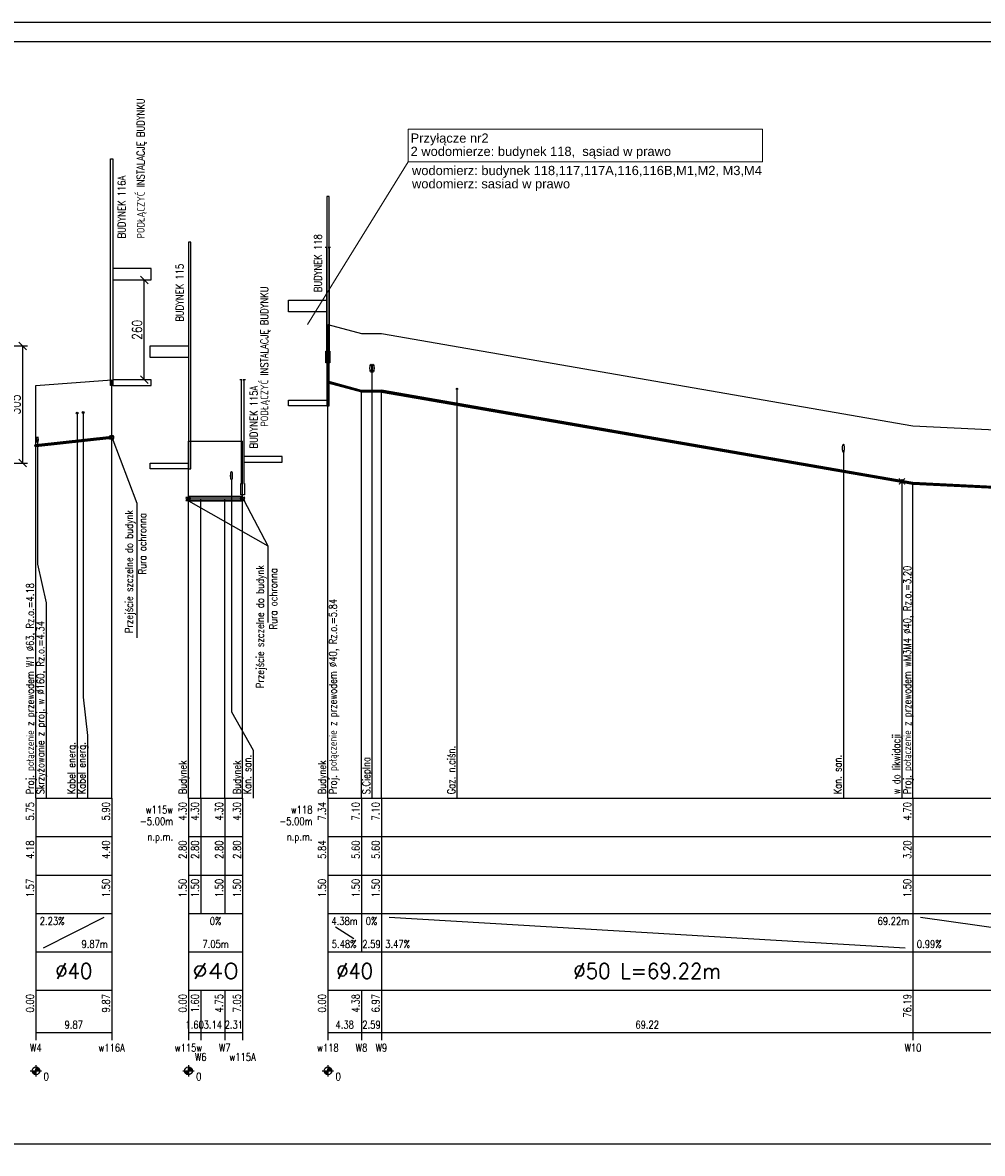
# Model space of a CAD drawing. Header units: millimetres. Extents: x -7377 to -5075, y 264 to 1193.
# Tile 7 of 23: x -6686 to -6436, y 898 to 1193. Entities that reach past the tile are written whole.
import ezdxf
from ezdxf.enums import TextEntityAlignment as Align

# ---------------------------------------------------------------- set-up
doc = ezdxf.new("R2010")
doc.units = ezdxf.units.MM
doc.header["$LTSCALE"] = 2
for name, color, linetype in [('IS ddd', 2, 'Continuous'), ('w115_Budynki', 7, 'Continuous'), ('w115_Liczby', 7, 'Continuous'), ('w115_Linie_opisowe', 7, 'Continuous'), ('w115_Linie_tabeli', 7, 'Continuous'), ('w115_Odcinki_3', 7, 'Continuous'), ('w115_Opis_PZ_3', 7, 'Continuous'), ('w115_Opis_skrz', 7, 'Continuous'), ('w115_Opis_uzbr_n', 7, 'Continuous'), ('w115_Opis_wl', 7, 'Continuous'), ('w115_Osie', 7, 'Continuous'), ('w115_Teren_istn', 3, 'Continuous'), ('w115_Uzbr_podz', 7, 'Continuous')]:
    doc.layers.add(name, color=color, linetype=linetype)
doc.layers.add('IS opis', color=2, linetype='Continuous', lineweight=20)
doc.styles.add('GENERATED_STYLE_1', font='arial.ttf')
doc.styles.get("Standard").update_dxf_attribs({"font": 'simplex.shx', "width": 0.8})
doc.dimstyles.new('ISO-25', dxfattribs={"dimtxt": 2.5, "dimasz": 2.5, "dimexe": 1.25, "dimexo": 0.625, "dimtad": 1, "dimtxsty": 'Standard', "dimcen": 2.5, "dimadec": 0, "dimazin": 0, "dimtfac": 1, "dimtmove": 0, "dimatfit": 3, "dimfxl": 0, "dimarcsym": 0})

# ---------------------------------------------------------------- blocks, each defined once
blk = doc.blocks.new('_Oblique')
at = {"color": 0, "linetype": 'ByBlock', "lineweight": -2}
blk.add_line((-0.5, -0.5), (0.5, 0.5), dxfattribs=at)
blk = doc.blocks.new('*D502')
at = {"layer": 'Defpoints', "color": 0, "lineweight": -2}
for p, q in [((-6692.15, 1108.8), (-6684.61, 1108.8)), ((-6685.86, 1078.3), (-6685.86, 1108.8)), ((-6691.53, 1078.3), (-6684.61, 1078.3))]:
    blk.add_line(p, q, dxfattribs=at)
at = {"layer": 'Defpoints', "color": 0}
for p in [(-6692.78, 1108.8), (-6685.86, 1108.8), (-6692.15, 1078.3)]:
    blk.add_point(p, dxfattribs=at)
at = {"layer": 'Defpoints', "color": 0, "lineweight": -2, "xscale": 2, "yscale": 2, "zscale": 2}
for p, rotation in [((-6685.86, 1108.8), 90), ((-6685.86, 1078.3), 270)]:
    blk.add_blockref('_Oblique', p, dxfattribs=dict(at, rotation=rotation))
at = {"layer": 'Defpoints', "color": 0, "insert": (-6687.74, 1093.55), "char_height": 2.5, "attachment_point": 5, "rotation": 90}
blk.add_mtext('305', dxfattribs=at)
blk = doc.blocks.new('*D507')
at = {"layer": 'Defpoints', "color": 0, "lineweight": -2}
for p, q in [((-6656.79, 1126), (-6652.97, 1126)), ((-6654.22, 1100), (-6654.22, 1126)), ((-6653.04, 1100), (-6655.47, 1100))]:
    blk.add_line(p, q, dxfattribs=at)
at = {"layer": 'Defpoints', "color": 0}
for p in [(-6657.41, 1126), (-6654.22, 1126), (-6652.41, 1100)]:
    blk.add_point(p, dxfattribs=at)
at = {"layer": 'Defpoints', "color": 0, "lineweight": -2, "xscale": 2, "yscale": 2, "zscale": 2}
for p, rotation in [((-6654.22, 1126), 90), ((-6654.22, 1100), 270)]:
    blk.add_blockref('_Oblique', p, dxfattribs=dict(at, rotation=rotation))
at = {"layer": 'Defpoints', "color": 0, "insert": (-6656.1, 1113), "char_height": 2.5, "attachment_point": 5, "rotation": 90}
blk.add_mtext('260', dxfattribs=at)

msp = doc.modelspace()

# ---------------------------------------------------------------- linework, layer by layer
at = {"layer": 'IS ddd'}
for p, q in [((-6663.315, 1084.5), (-6662.115, 1085.5)), ((-6663.315, 1085.5), (-6662.115, 1084.5)), ((-6662.715, 1085), (-6656.2, 1067.878)), ((-6643.374, 1068.451), (-6642.174, 1069.451)), ((-6643.374, 1069.451), (-6642.174, 1068.451)), ((-6629.266, 1068.451), (-6628.066, 1069.451)), ((-6629.266, 1069.451), (-6628.066, 1068.451)), ((-6656.2, 1067.865), (-6656.2, 1051.225)), ((-6656.2, 1067.705), (-6656.2, 1051.065)), ((-6642.715, 1068.476), (-6622.092, 1056.738)), ((-6628.282, 1068.63), (-6622.092, 1056.738)), ((-6656.2, 1056.743), (-6656.2, 1032.797)), ((-6622.092, 1056.738), (-6622.092, 1036.725)), ((-6622.091, 1053.525), (-6622.091, 1036.885))]:
    msp.add_line(p, q, dxfattribs=at)
for points in [[(-6994.797, 896), (-5794.797, 896), (-5794.797, 1193), (-6994.797, 1193)], [(-6969.797, 901), (-5799.797, 901), (-5799.797, 1188), (-6969.797, 1188)], [(-6662.415, 1098.5), (-6663.015, 1098.5), (-6663.015, 1157.5), (-6662.415, 1157.5)], [(-6606.706, 1093.2), (-6606.106, 1093.2), (-6606.106, 1147.7), (-6606.706, 1147.7)], [(-6642.715, 1076.8), (-6642.115, 1076.8), (-6642.115, 1135.8), (-6642.715, 1135.8)], [(-6662.415, 1126), (-6652.415, 1126), (-6652.415, 1129), (-6662.415, 1129)], [(-6606.706, 1117.7), (-6616.706, 1117.7), (-6616.706, 1120.7), (-6606.706, 1120.7)], [(-6642.715, 1105.8), (-6652.715, 1105.8), (-6652.715, 1108.8), (-6642.715, 1108.8)], [(-6662.415, 1098.5), (-6652.415, 1098.5), (-6652.415, 1100), (-6662.415, 1100)], [(-6606.706, 1093.2), (-6616.706, 1093.2), (-6616.706, 1094.7), (-6606.706, 1094.7)], [(-6642.715, 1076.8), (-6652.715, 1076.8), (-6652.715, 1078.3), (-6642.715, 1078.3)], [(-6628.306, 1078.5), (-6618.306, 1078.5), (-6618.306, 1080), (-6628.306, 1080)]]:
    msp.add_lwpolyline(points, close=True, dxfattribs=at)
msp.add_lwpolyline([(-6627.906, 1100), (-6628.506, 1100), (-6628.306, 1100), (-6628.306, 1073), (-6628.106, 1073), (-6628.106, 1070), (-6628.606, 1070), (-6628.606, 1070), (-6629.106, 1070), (-6629.106, 1073), (-6628.906, 1073), (-6628.906, 1100), (-6628.706, 1100), (-6629.306, 1100)], dxfattribs=at)
for centre in [(-6662.715, 1085), (-6642.774, 1068.951), (-6628.666, 1068.951)]:
    msp.add_circle(centre, 0.5, dxfattribs=at)
at = {"layer": 'IS opis'}
msp.add_line((-6585.51, 1156.753, 50.7), (-6611.706, 1114.4), dxfattribs=at)
at = {"layer": 'IS opis', "elevation": 50.7}
msp.add_lwpolyline([(-6585.51, 1165.253), (-6493.26, 1165.253), (-6493.26, 1156.753), (-6585.51, 1156.753)], close=True, dxfattribs=at)
at = {"layer": 'w115_Budynki'}
msp.add_lwpolyline([(-6605.706, 1134.4), (-6606.306, 1134.4), (-6606.106, 1134.4), (-6606.106, 1107.4), (-6605.906, 1107.4), (-6605.906, 1104.4), (-6606.406, 1104.4), (-6606.406, 1104.4), (-6606.906, 1104.4), (-6606.906, 1107.4), (-6606.706, 1107.4), (-6606.706, 1134.4), (-6606.506, 1134.4), (-6607.106, 1134.4)], dxfattribs=at)
at = {"layer": 'w115_Liczby'}
for p, q in [((-6683.955, 920), (-6680.955, 920)), ((-6683.452, 919.93), (-6681.457, 920.07)), ((-6683.445, 919.861), (-6681.465, 920.139)), ((-6683.433, 919.792), (-6681.477, 920.208)), ((-6683.416, 919.724), (-6681.494, 920.276)), ((-6683.395, 919.658), (-6681.515, 920.342)), ((-6683.368, 919.593), (-6681.541, 920.407)), ((-6683.338, 919.531), (-6681.572, 920.469)), ((-6683.303, 919.47), (-6681.607, 920.53)), ((-6683.264, 919.412), (-6681.646, 920.588)), ((-6683.221, 919.357), (-6681.689, 920.643)), ((-6683.174, 919.305), (-6681.736, 920.695)), ((-6683.124, 919.257), (-6681.786, 920.743)), ((-6683.071, 919.212), (-6681.839, 920.788)), ((-6683.014, 919.171), (-6681.896, 920.829)), ((-6682.955, 919.134), (-6681.955, 920.866)), ((-6682.893, 919.101), (-6682.016, 920.899)), ((-6682.829, 919.073), (-6682.08, 920.927)), ((-6682.764, 919.049), (-6682.146, 920.951)), ((-6682.697, 919.03), (-6682.213, 920.97)), ((-6682.628, 919.015), (-6682.281, 920.985)), ((-6682.559, 919.005), (-6682.35, 920.995)), ((-6682.49, 919.001), (-6682.42, 920.999)), ((-6682.455, 921.5), (-6682.455, 918.5)), ((-6644.215, 920), (-6641.215, 920)), ((-6643.712, 919.93), (-6641.717, 920.07)), ((-6643.705, 919.861), (-6641.724, 920.139)), ((-6643.693, 919.792), (-6641.737, 920.208)), ((-6643.676, 919.724), (-6641.753, 920.276)), ((-6643.654, 919.658), (-6641.775, 920.342)), ((-6643.628, 919.593), (-6641.801, 920.407)), ((-6643.598, 919.531), (-6641.832, 920.469)), ((-6643.563, 919.47), (-6641.867, 920.53)), ((-6643.524, 919.412), (-6641.906, 920.588)), ((-6643.481, 919.357), (-6641.949, 920.643)), ((-6643.434, 919.305), (-6641.995, 920.695)), ((-6643.384, 919.257), (-6642.046, 920.743)), ((-6643.33, 919.212), (-6642.099, 920.788)), ((-6643.274, 919.171), (-6642.155, 920.829)), ((-6643.215, 919.134), (-6642.215, 920.866)), ((-6643.153, 919.101), (-6642.276, 920.899)), ((-6643.089, 919.073), (-6642.34, 920.927)), ((-6643.024, 919.049), (-6642.406, 920.951)), ((-6642.957, 919.03), (-6642.473, 920.97)), ((-6642.888, 919.015), (-6642.541, 920.985)), ((-6642.819, 919.005), (-6642.61, 920.995)), ((-6642.75, 919.001), (-6642.68, 920.999)), ((-6642.715, 921.5), (-6642.715, 918.5)), ((-6607.906, 920), (-6604.906, 920)), ((-6607.404, 919.93), (-6605.409, 920.07)), ((-6607.397, 919.861), (-6605.416, 920.139)), ((-6607.384, 919.792), (-6605.428, 920.208)), ((-6607.368, 919.724), (-6605.445, 920.276)), ((-6607.346, 919.658), (-6605.467, 920.342)), ((-6607.32, 919.593), (-6605.493, 920.407)), ((-6607.289, 919.531), (-6605.523, 920.469)), ((-6607.254, 919.47), (-6605.558, 920.53)), ((-6607.215, 919.412), (-6605.597, 920.588)), ((-6607.172, 919.357), (-6605.64, 920.643)), ((-6607.126, 919.305), (-6605.687, 920.695)), ((-6607.075, 919.257), (-6605.737, 920.743)), ((-6607.022, 919.212), (-6605.791, 920.788)), ((-6606.966, 919.171), (-6605.847, 920.829)), ((-6606.906, 919.134), (-6605.906, 920.866)), ((-6606.845, 919.101), (-6605.968, 920.899)), ((-6606.781, 919.073), (-6606.032, 920.927)), ((-6606.715, 919.049), (-6606.097, 920.951)), ((-6606.648, 919.03), (-6606.164, 920.97)), ((-6606.58, 919.015), (-6606.233, 920.985)), ((-6606.511, 919.005), (-6606.302, 920.995)), ((-6606.441, 919.001), (-6606.371, 920.999)), ((-6606.406, 921.5), (-6606.406, 918.5))]:
    msp.add_line(p, q, dxfattribs=at)
for centre in [(-6682.455, 920), (-6642.715, 920), (-6606.406, 920)]:
    msp.add_circle(centre, 1, dxfattribs=at)
at = {"layer": 'w115_Linie_opisowe'}
for p, q in [((-6594.926, 1103), (-6594.926, 991)), ((-6572.786, 1097.588), (-6572.786, 991)), ((-6671.695, 1091.318), (-6671.695, 991)), ((-6472.166, 1081.143), (-6472.166, 991)), ((-6456.906, 1073.498), (-6456.906, 991))]:
    msp.add_line(p, q, dxfattribs=at)
for points in [[(-6670.155, 1091.435), (-6670.155, 1017.36), (-6668.995, 1007.36), (-6668.995, 991)], [(-6682.034, 1084.398), (-6682.034, 1051.92), (-6679.755, 1041.92), (-6679.755, 991)], [(-6631.515, 1074), (-6631.515, 1013.52), (-6625.906, 1003.52), (-6625.906, 991)]]:
    msp.add_lwpolyline(points, dxfattribs=at)
at = {"layer": 'w115_Linie_tabeli'}
for p, q in [((-6682.455, 991), (-6662.715, 991)), ((-6682.455, 991), (-6682.455, 961)), ((-6682.455, 991), (-6682.455, 930)), ((-6662.715, 991), (-6662.715, 961)), ((-6662.715, 991), (-6662.715, 930)), ((-6642.715, 991), (-6628.606, 991)), ((-6642.715, 991), (-6642.715, 961)), ((-6642.715, 991), (-6642.715, 930)), ((-6639.511, 991), (-6639.511, 961)), ((-6633.222, 991), (-6633.222, 961)), ((-6628.606, 991), (-6628.606, 961)), ((-6628.606, 991), (-6628.606, 930)), ((-6606.406, 991), (-6374.908, 991)), ((-6606.406, 991), (-6606.406, 961)), ((-6606.406, 991), (-6606.406, 930)), ((-6597.647, 991), (-6597.647, 961)), ((-6592.47, 991), (-6592.47, 961)), ((-6454.035, 991), (-6454.035, 961)), ((-6682.455, 981), (-6662.715, 981)), ((-6642.715, 981), (-6628.606, 981)), ((-6606.406, 981), (-6374.908, 981)), ((-6682.455, 971), (-6662.715, 971)), ((-6642.715, 971), (-6628.606, 971)), ((-6606.406, 971), (-6374.908, 971)), ((-6682.455, 961), (-6662.715, 961)), ((-6682.455, 961), (-6682.455, 951)), ((-6662.715, 961), (-6662.715, 951)), ((-6642.715, 961), (-6628.606, 961)), ((-6642.715, 961), (-6642.715, 951)), ((-6628.606, 961), (-6628.606, 951)), ((-6606.406, 961), (-6374.908, 961)), ((-6606.406, 961), (-6606.406, 951)), ((-6597.647, 961), (-6597.647, 951)), ((-6592.47, 961), (-6592.47, 951)), ((-6454.035, 961), (-6454.035, 951)), ((-6680.455, 952), (-6664.715, 960)), ((-6604.406, 957.5), (-6599.647, 954.5)), ((-6590.47, 960), (-6456.035, 952)), ((-6452.035, 960), (-6395.148, 952)), ((-6682.455, 951), (-6662.715, 951)), ((-6662.715, 951), (-6662.715, 941)), ((-6642.715, 951), (-6628.606, 951)), ((-6628.606, 951), (-6628.606, 941)), ((-6606.406, 951), (-6374.908, 951)), ((-6592.47, 951), (-6592.47, 941)), ((-6454.035, 951), (-6454.035, 941)), ((-6682.455, 941), (-6662.715, 941)), ((-6682.455, 941), (-6682.455, 928)), ((-6662.715, 941), (-6662.715, 928)), ((-6642.715, 941), (-6628.606, 941)), ((-6642.715, 941), (-6642.715, 928)), ((-6639.511, 941), (-6639.511, 928)), ((-6633.222, 941), (-6633.222, 928)), ((-6628.606, 941), (-6628.606, 928)), ((-6606.406, 941), (-6374.908, 941)), ((-6606.406, 941), (-6606.406, 928)), ((-6597.647, 941), (-6597.647, 928)), ((-6592.47, 941), (-6592.47, 928)), ((-6454.035, 941), (-6454.035, 928)), ((-6682.455, 930), (-6662.715, 930)), ((-6642.715, 930), (-6628.606, 930)), ((-6606.406, 930), (-6374.908, 930))]:
    msp.add_line(p, q, dxfattribs=at)
for points in [[(-6606.406, 991), (-6606.406, 1114.4)], [(-6682.455, 991), (-6682.455, 1098.5)], [(-6662.715, 991), (-6662.715, 1100)], [(-6597.647, 991), (-6597.647, 1097)], [(-6592.47, 991), (-6592.47, 1097)], [(-6642.715, 991), (-6642.715, 1084)], [(-6628.606, 991), (-6628.606, 1084)], [(-6454.035, 991), (-6454.035, 1073)], [(-6639.511, 991), (-6639.511, 1069)], [(-6633.222, 991), (-6633.222, 1069)]]:
    msp.add_lwpolyline(points, dxfattribs=at)
at = {"layer": 'w115_Odcinki_3'}
for points in [[(-6606.406, 1099.591), (-6597.647, 1097.19), (-6597.647, 1097.2), (-6606.406, 1099.6)], [(-6606.406, 1099.209), (-6597.647, 1096.81), (-6597.647, 1096.8), (-6606.406, 1099.2)], [(-6597.647, 1097.19), (-6592.47, 1097.19), (-6592.47, 1097.2), (-6597.647, 1097.2)], [(-6597.647, 1096.81), (-6592.47, 1096.81), (-6592.47, 1096.8), (-6597.647, 1096.8)], [(-6592.47, 1097.25), (-6454.035, 1073.25), (-6454.035, 1073.263), (-6592.47, 1097.263)], [(-6592.47, 1096.75), (-6454.035, 1072.75), (-6454.035, 1072.737), (-6592.47, 1096.737)], [(-6682.455, 1082.992), (-6662.715, 1085.19), (-6662.715, 1085.2), (-6682.455, 1083.002)], [(-6682.455, 1082.611), (-6662.715, 1084.81), (-6662.715, 1084.8), (-6682.455, 1082.602)], [(-6454.035, 1073.19), (-6393.148, 1070.19), (-6393.148, 1070.2), (-6454.035, 1073.2)], [(-6454.035, 1072.81), (-6393.148, 1069.81), (-6393.148, 1069.8), (-6454.035, 1072.8)], [(-6642.715, 1069.524), (-6639.511, 1069.524), (-6639.511, 1069.55), (-6642.715, 1069.55)], [(-6639.511, 1069.524), (-6633.222, 1069.524), (-6633.222, 1069.55), (-6639.511, 1069.55)], [(-6633.222, 1069.524), (-6628.606, 1069.524), (-6628.606, 1069.55), (-6633.222, 1069.55)], [(-6642.715, 1068.476), (-6639.511, 1068.476), (-6639.511, 1068.45), (-6642.715, 1068.45)], [(-6639.511, 1068.476), (-6633.222, 1068.476), (-6633.222, 1068.45), (-6639.511, 1068.45)], [(-6633.222, 1068.476), (-6628.606, 1068.476), (-6628.606, 1068.45), (-6633.222, 1068.45)]]:
    msp.add_lwpolyline(points, close=True, dxfattribs=at)
at = {"layer": 'w115_Opis_wl'}
for centre, radius in [((-6606.406, 1099.4), 0.2), ((-6606.406, 1099.4), 0.191), ((-6682.455, 1082.802), 0.315), ((-6682.455, 1082.802), 0.3), ((-6454.035, 1073), 0.2), ((-6454.035, 1073), 0.191)]:
    msp.add_circle(centre, radius, dxfattribs=at)
at = {"layer": 'w115_Osie'}
for p, q in [((-6606.406, 1099.4), (-6597.647, 1097)), ((-6597.647, 1097), (-6592.47, 1097)), ((-6592.47, 1097), (-6454.035, 1073)), ((-6682.455, 1082.802), (-6662.715, 1085)), ((-6454.035, 1073), (-6393.148, 1070)), ((-6642.715, 1069), (-6639.511, 1069)), ((-6639.511, 1069), (-6633.222, 1069)), ((-6633.222, 1069), (-6628.606, 1069))]:
    msp.add_line(p, q, dxfattribs=at)
at = {"layer": 'w115_Teren_istn'}
for points in [[(-6606.406, 1114.4), (-6597.647, 1112), (-6592.47, 1112), (-6454.035, 1088), (-6393.148, 1085), (-6374.908, 1091)], [(-6682.455, 1098.5), (-6662.715, 1100)], [(-6642.715, 1084), (-6639.511, 1084), (-6633.222, 1084), (-6628.606, 1084)]]:
    msp.add_lwpolyline(points, dxfattribs=at)
at = {"layer": 'w115_Uzbr_podz', "const_width": 0.3}
for points in [[(-6457.706, 1072.698), (-6456.106, 1074.298)], [(-6457.706, 1074.298), (-6456.106, 1072.698)]]:
    msp.add_lwpolyline(points, dxfattribs=at)
at = {"layer": 'w115_Uzbr_podz'}
for centre, radius in [((-6572.786, 1097.588), 0.168), ((-6572.786, 1097.588), 0.16), ((-6671.695, 1091.318), 0.25), ((-6670.155, 1091.435), 0.25), ((-6456.906, 1073.498), 0.472), ((-6456.906, 1073.498), 0.45)]:
    msp.add_circle(centre, radius, dxfattribs=at)
for centre, major_axis, ratio in [((-6595.246, 1103), (0, -1.05), 0.2), ((-6595.246, 1103), (0, -1), 0.2), ((-6594.606, 1103), (0, -1.05), 0.2), ((-6594.606, 1103), (0, -1), 0.2), ((-6682.034, 1084.398), (0, -0.8), 0.2), ((-6682.034, 1084.398), (0, -0.762), 0.2000263), ((-6472.166, 1082.143), (0, -1.1), 0.2), ((-6472.166, 1082.143), (0, -1), 0.2), ((-6631.515, 1075), (0, -1.1), 0.2), ((-6631.515, 1075), (0, -1), 0.2)]:
    msp.add_ellipse(centre, major_axis=major_axis, ratio=ratio, dxfattribs=at)

# ---------------------------------------------------------------- texts
at = {"layer": 'IS ddd', "width": 0.8}
for s, p in [('PODŁĄCZYĆ INSTALACJĘ BUDYNKU', (-6654.145, 1136.802)), ('BUDYNEK 116A', (-6659.12, 1136.802)), ('BUDYNEK 118', (-6608.014, 1122.802)), ('BUDYNEK 115', (-6644.009, 1115.102)), ('PODŁĄCZYĆ INSTALACJĘ BUDYNKU', (-6621.952, 1087.802)), ('BUDYNEK 115A', (-6624.712, 1082.102)), ('Przejście szczelne do budynk', (-6657.2, 1033.999)), ('Rura ochronna', (-6653.709, 1049.29)), ('Przejście szczelne do budynk', (-6623.091, 1019.659)), ('Rura ochronna', (-6619.601, 1034.95))]:
    msp.add_text(s, height=2, rotation=90, dxfattribs=at).set_placement(p)
at = {"layer": 'IS opis', "style": 'GENERATED_STYLE_1'}
for s, p in [('Przyłącze nr2', (-6584.872, 1161.728, 50.7)), ('2 wodomierze: budynek 118,  sąsiad w prawo', (-6584.872, 1158.274, 50.7)), ('wodomierz: budynek 118,117,117A,116,116B,M1,M2, M3,M4 ', (-6584.505, 1153.287, 50.7)), ('wodomierz: sasiad w prawo ', (-6584.505, 1149.833, 50.7))]:
    msp.add_text(s, height=2.4, rotation=0.00117, dxfattribs=at).set_placement(p)
at = {"layer": 'w115_Liczby', "width": 0.8}
for s, p in [('5.75', (-6682.955, 990)), ('5.90', (-6663.215, 990)), ('4.30', (-6643.215, 990)), ('4.30', (-6640.011, 990)), ('4.30', (-6633.722, 990)), ('4.30', (-6629.106, 990)), ('7.34', (-6606.906, 990)), ('7.10', (-6598.147, 990)), ('7.10', (-6592.97, 990)), ('4.70', (-6454.535, 990)), ('4.18', (-6682.955, 980)), ('4.40', (-6663.215, 980)), ('2.80', (-6643.215, 980)), ('2.80', (-6640.011, 980)), ('2.80', (-6633.722, 980)), ('2.80', (-6629.106, 980)), ('5.84', (-6606.906, 980)), ('5.60', (-6598.147, 980)), ('5.60', (-6592.97, 980)), ('3.20', (-6454.535, 980)), ('1.57', (-6682.955, 970)), ('1.50', (-6663.215, 970)), ('1.50', (-6643.215, 970)), ('1.50', (-6640.011, 970)), ('1.50', (-6633.722, 970)), ('1.50', (-6629.106, 970)), ('1.50', (-6606.906, 970)), ('1.50', (-6598.147, 970)), ('1.50', (-6592.97, 970)), ('1.50', (-6454.535, 970)), ('0.00', (-6682.955, 940)), ('9.87', (-6663.215, 940)), ('0.00', (-6643.215, 940)), ('1.60', (-6640.011, 940)), ('4.75', (-6633.722, 940)), ('7.05', (-6629.106, 940)), ('0.00', (-6606.906, 940)), ('4.38', (-6598.147, 940)), ('6.97', (-6592.97, 940)), ('76.19', (-6454.535, 940))]:
    msp.add_text(s, height=2, rotation=90, dxfattribs=at).set_placement(p, align=Align.RIGHT)
for s, p in [('2.23%', (-6681.455, 958)), ('5.48%', (-6605.406, 952)), ('3.47%', (-6591.47, 952)), ('0.99%', (-6453.035, 952)), ('0', (-6680.455, 917.5)), ('0', (-6640.715, 917.5)), ('0', (-6604.406, 917.5))]:
    msp.add_text(s, height=2, dxfattribs=at).set_placement(p)
for s, p in [('0%', (-6635.661, 958)), ('0%', (-6595.058, 958)), ('7.05m', (-6635.661, 952)), ('2.59', (-6595.058, 952)), ('9.87', (-6672.585, 931)), ('1.60', (-6641.113, 931)), ('3.14', (-6636.366, 931)), ('2.31', (-6630.914, 931)), ('4.38', (-6602.027, 931)), ('2.59', (-6595.058, 931)), ('69.22', (-6523.252, 931)), ('W4', (-6682.455, 925)), ('w116A', (-6662.715, 925)), ('w115w', (-6642.715, 925)), ('W7', (-6633.222, 925)), ('w118', (-6606.406, 925)), ('W8', (-6597.647, 925)), ('W9', (-6592.47, 925)), ('W10', (-6454.035, 925)), ('W6', (-6639.511, 922.6)), ('w115A', (-6628.606, 922.6))]:
    msp.add_text(s, height=2, dxfattribs=at).set_placement(p, align=Align.CENTER)
for s, p in [('4.38m', (-6598.647, 958)), ('69.22m', (-6455.035, 958)), ('9.87m', (-6663.715, 952))]:
    msp.add_text(s, height=2, dxfattribs=at).set_placement(p, align=Align.RIGHT)
at = {"layer": 'w115_Liczby'}
for s, width, p, p2 in [('%%C40', 0.950943, (-6677.385, 944), (-6667.785, 944)), ('∅40', 1.199407, (-6641.715, 944), (-6629.606, 944)), ('%%C40', 0.950943, (-6604.238, 944), (-6594.638, 944)), ('%%C50 L=69.22m', 0.865236, (-6542.452, 944), (-6504.052, 944))]:
    msp.add_text(s, height=4, dxfattribs=dict(at, width=width)).set_placement(p, p2, align=Align.FIT)
at = {"layer": 'w115_Linie_tabeli', "width": 0.8}
for s, p in [('w115w', (-6646.715, 987)), ('w118', (-6610.406, 987)), ('-5.00m', (-6646.715, 984)), ('-5.00m', (-6610.406, 984)), ('n.p.m.', (-6646.715, 980)), ('n.p.m.', (-6610.406, 980))]:
    msp.add_text(s, height=2, dxfattribs=at).set_placement(p, align=Align.RIGHT)
at = {"layer": 'w115_Opis_PZ_3', "width": 0.8}
for p in [(-6643.215, 992), (-6629.106, 992), (-6606.906, 992)]:
    msp.add_text('Budynek', height=2, rotation=90, dxfattribs=at).set_placement(p)
at = {"layer": 'w115_Opis_skrz', "width": 0.8}
msp.add_text('Skrzyżowanie z proj. w %%C160, Rz.o.=4.34', height=2, rotation=90, dxfattribs=at).set_placement((-6680.255, 992))
at = {"layer": 'w115_Opis_uzbr_n', "width": 0.8}
for s, p in [('Kabel energ.', (-6672.195, 992)), ('Kabel energ.', (-6669.495, 992)), ('Gaz. n.ciśn.', (-6573.286, 992)), ('w do likwidacji', (-6457.406, 992)), ('S.Cieplna', (-6595.426, 992)), ('Kan. san.', (-6626.406, 992)), ('Kan. san.', (-6472.666, 992))]:
    msp.add_text(s, height=2, rotation=90, dxfattribs=at).set_placement(p)
at = {"layer": 'w115_Opis_wl', "width": 0.8}
for s, p in [('Proj. połączenie z przewodem wM3M4 %%C40, Rz.o.=3.20', (-6454.535, 992)), ('Proj. połączenie z przewodem W1 %%C63, Rz.o.=4.18', (-6682.955, 992)), ('Proj. połączenie z przewodem %%C40, Rz.o.=5.84', (-6604.106, 992))]:
    msp.add_text(s, height=2, rotation=90, dxfattribs=at).set_placement(p)

# ---------------------------------------------------------------- dimensions: what is measured, and where the dimension line sits
at = {"layer": 'Defpoints', "color": 6}
for base, p1, p2, picture, middle in [((-6654.22, 1126), (-6652.415, 1100), (-6657.415, 1126), '*D507', (-6656.095, 1113)), ((-6685.862, 1108.8), (-6692.155, 1078.3), (-6692.78, 1108.8), '*D502', (-6687.737, 1093.55))]:
    dim = msp.add_linear_dim(base=base, p1=p1, p2=p2, angle=90, dimstyle='ISO-25', override={"dimasz": 2, "dimdec": 0, "dimlfac": 10, "dimblk1": 'Oblique', "dimblk2": 'Oblique', "dimsah": 1}, dxfattribs=at)
    dim.commit()
    dim.dimension.update_dxf_attribs({"geometry": picture, "text_midpoint": middle})

doc.saveas('drawing.dxf')
